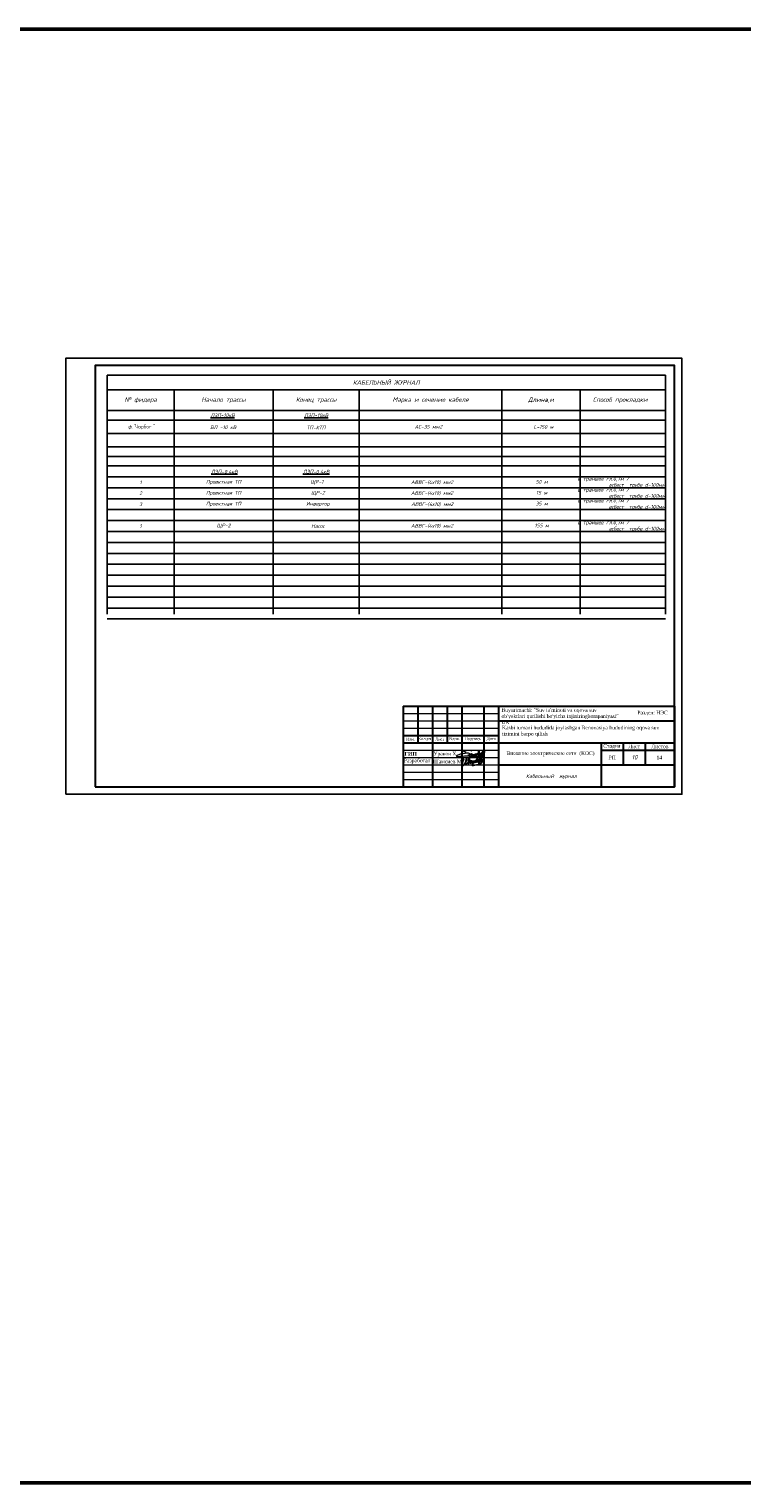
# Model space of a CAD drawing. Header units: metres. Extents: x 703615 to 712205, y 4306166 to 4311183.
# Tile 106 of 256: x 709853 to 710339, y 4306166 to 4307156. Entities that reach past the tile are written whole.
import ezdxf

# ---------------------------------------------------------------- set-up
doc = ezdxf.new("R2010")
doc.units = ezdxf.units.M
doc.header["$LTSCALE"] = 0.5
for name, color, linetype, lineweight in [('Графа', 7, 'Continuous', 30), ('Графа 20', 7, 'Continuous', 20), ('ПЛАН', 250, 'Continuous', 30), ('Слой размерная', 7, 'Continuous', 13), ('Формат', 7, 'Continuous', 25)]:
    doc.layers.add(name, color=color, linetype=linetype, lineweight=lineweight)
doc.layers.add('Таблицы', color=7, linetype='Continuous')
doc.layers.add('Титульный лист', color=7, linetype='Continuous')
doc.styles.add('Arial UPS', font='times.ttf', dxfattribs={"height": 2.5})
doc.styles.add('ISOCPEUR текстовый', font='isocpeur.ttf', dxfattribs={"width": 0.8, "oblique": 15})
doc.styles.get("Standard").update_dxf_attribs({"font": 'times.ttf'})
doc.styles.add('Style-RUSSIAN_1251 I 0.32289', font='isocpeui.ttf')
doc.styles.add('Times new roman', font='timesbd.ttf', dxfattribs={"height": 3})
doc.styles.add('X_ISO', font='isocpeui.ttf')

# ---------------------------------------------------------------- blocks, each defined once
blk = doc.blocks.new('A$C194E077B')
at = {"color": 5, "lineweight": 20}
for points in [[(42, -99), (83, -76), (96, -68), (110, -53), (122, -42), (131, -27), (137, -5), (137, 22), (125, 42), (110, 57), (100, 67), (80, 78), (58, 91), (13, 103), (-19, 112), (-87, 112), (-127, 112), (-231, 105), (-249, 100), (-271, 100), (-317, 88), (-348, 80), (-409, 70), (-436, 66), (-497, 49), (-543, 37), (-617, 24), (-665, 5), (-728, -12), (-787, -37), (-841, -58), (-859, -64), (-880, -77), (-894, -91), (-904, -101), (-904, -112), (-894, -123), (-871, -130), (-840, -134), (-808, -134), (-760, -134), (-737, -134), (-654, -127), (-612, -124), (-491, -116), (-389, -109), (-287, -102), (-158, -97), (-39, -97), (85, -89), (174, -89), (222, -82), (269, -75), (318, -67), (369, -63), (369, -63)], [(-162, 200), (-240, 221), (-364, 241), (-364, 276), (-310, 307), (-248, 324), (-145, 351), (-37, 351), (76, 351), (195, 319), (266, 278)], [(0, 0), (0, -92)], [(41, 2), (41, -98)], [(203, -24), (196, 1), (191, 21), (185, 44), (185, 65), (176, 81), (169, 93), (189, 73), (200, 70), (220, 70), (242, 70), (259, 75), (272, 78), (279, 90), (279, 70), (274, 51), (262, 26), (252, 0), (252, -16), (261, -33), (282, -45), (303, -50), (329, -43), (347, -33), (361, -19), (368, -6), (371, 33), (368, -6), (372, -22), (382, -27), (392, -33), (406, -29), (418, -26), (433, -12), (438, -3), (438, 39), (438, -3), (453, -18), (464, -25), (477, -25), (504, -20), (521, -3), (528, 9), (524, 23), (522, 41), (522, 48), (526, 55), (535, 63), (549, 63), (569, 49), (579, 25), (585, 1), (580, -18), (565, -26), (549, -26), (531, -8), (528, 9)], [(835, 300), (835, -171), (799, -177), (729, -165), (620, -121), (593, -75), (602, -42), (665, -20), (730, 7), (798, 17), (885, 36), (885, 36), (905, 45)], [(593, 2), (615, 20), (621, 30), (635, 45), (637, 70), (635, 45), (635, 19), (646, 1), (664, -10), (680, -10), (701, 0), (705, 13), (705, 35), (699, 66), (686, 94), (680, 122)], [(682, 123), (691, 107), (705, 87), (717, 87)], [(748, 299), (746, -138)], [(898, 116), (898, 60), (906, 31), (917, -11)], [(910, 55), (903, 116)], [(952, -13), (967, 14), (978, 53), (978, 112), (973, 131)], [(962, 114), (967, 97), (978, 53), (987, 20), (1013, 5), (1032, 10), (1061, 39), (1076, 96), (1076, 123), (1074, 180)], [(1064, 182), (1056, 151), (1045, 113), (1045, 80), (1055, 46), (1070, 20), (1088, 9), (1109, 9), (1132, 31), (1138, 57), (1138, 93)]]:
    blk.add_lwpolyline(points, dxfattribs=at)
for centre, radius, start, end in [((681, 122), 1.13, 41.39997, 190.58974), ((901, 116), 2.8, 15.30984, 164.56011), ((899, 54), 10.7, 301.20706, 10.14963), ((979, 116), 16.6, 111.912, 188.61507), ((1068, 178), 5.72, 18.18012, 138.99147), ((935, -4), 19.1, 202.86254, 330.92742)]:
    blk.add_arc(centre, radius, start, end, dxfattribs=at)
blk = doc.blocks.new('подпись')
at = {"color": 5, "lineweight": 25, "ltscale": 100}
for points in [[(0, 0), (-197, 126), (-197, 309), (-123, 591), (567, 1632), (953, 2109), (1273, 2414), (1527, 2589), (1215, 1792), (928, 1029), (653, 301), (452, -351), (337, -1266), (279, -1948), (312, -2490), (402, -2825), (550, -3092), (838, -3149), (1109, -3069), (1379, -2844), (1823, -2349), (2373, -1422), (2702, -820), (3274, 231), (3712, 1254), (3950, 2044), (4122, 2646), (4211, 2957), (4211, 3165), (4040, 3165), (3851, 2974), (3638, 2341), (3506, 1674), (3350, 976), (3274, 231), (3120, -1415), (3120, -1857), (3317, -2036), (3605, -2048), (3851, -1891), (4171, -1590), (4828, -736), (5198, -126), (5526, 553), (5978, 1354), (6150, 1952), (6273, 2417), (6429, 2974), (6479, 3340), (6421, 3531), (6214, 3468), (6044, 3207), (5855, 2707), (5740, 2219), (5543, 1396), (5452, 721), (5411, -824), (5461, -1293), (5617, -1293), (5822, -1224), (5929, -1113), (6273, -759), (6627, -458), (6988, -4), (7045, 320), (6939, 431), (6799, 332), (6709, 53), (6700, -324), (6717, -835), (6955, -991), (7218, -1090), (7530, -1056), (7694, -915), (7834, -793), (8039, -515), (8113, -294), (8146, 53), (8129, 576), (7965, 831), (7710, 907), (7407, 862), (7218, 698), (7054, 351), (7012, -4), (7054, -324), (7210, -671), (7456, -747), (7694, -660), (7883, -515), (8055, -370), (8146, -202), (8211, -4), (8129, 65), (7973, -160), (7990, -469), (8055, -770), (8417, -824), (8712, -759), (8967, -637), (9230, -458), (9509, -225), (9780, -15), (9977, 286), (10034, 629), (9977, 831), (9706, 907), (9468, 785), (9279, 553), (9098, 198), (9041, -149), (9090, -435), (9369, -602), (9706, -648), (9911, -480), (10174, -225), (10420, 42), (10510, 297), (10584, 698), (10568, 919), (10420, 1029), (10207, 976), (10010, 698), (9886, 419), (9854, 19), (9886, -271), (10108, -435), (10412, -458), (10855, -458), (11085, -347), (11274, -149), (11545, 88), (11791, 343), (11865, 530), (11800, 896), (11520, 1098), (11241, 1098), (11052, 907), (10962, 553), (11020, 187), (11274, -191), (11611, -271), (12013, -206), (12284, -46), (12596, 210), (12842, 507), (13056, 896), (13064, 1239), (12933, 1437), (12686, 1510), (12407, 1510), (12169, 1251), (12046, 946), (12071, 358), (12292, 92), (12686, -76), (13105, -8), (13524, 259), (13779, 480), (13959, 751), (13992, 1163), (14008, 1575), (13828, 1742), (13549, 1720), (13302, 1476), (13261, 1174), (13327, 717), (13639, 595), (14017, 648), (14362, 782), (14731, 961), (15125, 1228), (15511, 1540), (15955, 2143), (16685, 3313), (17038, 4339), (17548, 5552), (17580, 6032), (17392, 6143), (17194, 6143), (16833, 5990), (16193, 5479), (15462, 4778), (15068, 4042), (14772, 3424), (14616, 2547), (14575, 1575), (14534, -259), (14624, -1304), (14608, -1571), (14509, -1796), (14378, -1750), (14378, -1449), (14821, 583), (15035, 1498), (15240, 2360), (16053, 5014), (16858, 7447), (17203, 8388), (17548, 9017), (17942, 9475), (18172, 9647), (18574, 9475), (18829, 9334), (19058, 8846), (19149, 8160)], [(14813, -2173), (13228, -2295), (12276, -2455), (10970, -2715), (9780, -2959), (9016, -3058), (8614, -2879), (8515, -2555), (8819, -2032), (9180, -1590), (9599, -1129), (10954, 61), (11537, 782), (12276, 1910), (12785, 2795), (12982, 3378), (13007, 3779), (12842, 4164), (12440, 4484), (11980, 4724), (11052, 4945), (9525, 5029), (7850, 4785), (6725, 4362), (5978, 3759), (5699, 3115), (5715, 2555), (5855, 2131), (6339, 1670), (6963, 1285), (8031, 946), (9985, 480), (11405, 252), (12851, 210), (14312, 153), (14780, 175)], [(14756, 172), (16102, 122), (16866, 194), (17342, 294), (17531, 404), (17416, 522), (16973, 572), (16603, 553), (16119, 435), (15404, 153), (14945, -65), (14608, -267), (14370, -477), (14238, -785), (14206, -1216), (14353, -1502), (14977, -1605), (15593, -1453), (16004, -1266), (16423, -927), (16726, -557), (16907, -175), (17104, 362), (17285, 824), (17531, 1521), (17638, 2009), (17498, 2238), (17104, 2219), (16464, 1842), (15823, 1502), (15437, 1373), (15347, 1350), (15306, 1350)]]:
    blk.add_lwpolyline(points, dxfattribs=at)
blk = doc.blocks.new('shtamp')
at = {"layer": 'Графа'}
for p, q in [((-958.64, -109.4), (-773.64, -109.4)), ((-958.64, -109.4), (-958.64, -164.4)), ((-948.64, -109.4), (-948.64, -134.4)), ((-938.64, -109.4), (-938.64, -164.4)), ((-928.64, -109.4), (-928.64, -134.4)), ((-918.64, -109.4), (-918.64, -164.4)), ((-903.64, -109.4), (-903.64, -164.4)), ((-893.64, -109.4), (-893.64, -164.4)), ((-773.64, -109.4), (-773.64, -164.4)), ((-893.64, -119.4), (-773.64, -119.4)), ((-958.64, -129.4), (-893.64, -129.4)), ((-958.64, -134.4), (-773.64, -134.4)), ((-823.64, -134.4), (-823.64, -164.4)), ((-808.64, -134.4), (-808.64, -149.4)), ((-793.64, -134.4), (-793.64, -149.4)), ((-823.64, -139.4), (-773.64, -139.4)), ((-893.64, -149.4), (-773.64, -149.4)), ((-958.64, -164.4), (-773.64, -164.4))]:
    blk.add_line(p, q, dxfattribs=at)
at = {"layer": 'Графа 20'}
for p, q in [((-958.64, -114.4), (-893.64, -114.4)), ((-958.64, -119.4), (-893.64, -119.4)), ((-958.64, -124.4), (-893.64, -124.4)), ((-958.64, -139.4), (-893.64, -139.4)), ((-958.64, -144.4), (-893.64, -144.4)), ((-958.64, -149.4), (-893.64, -149.4)), ((-958.64, -154.4), (-893.64, -154.4)), ((-958.64, -159.4), (-893.64, -159.4))]:
    blk.add_line(p, q, dxfattribs=at)
at = {"color": 7, "lineweight": 30, "xscale": 0.008941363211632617, "yscale": 0.008941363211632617, "zscale": 0.008941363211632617}
blk.add_blockref('A$C194E077B', (-914.26, -142.47), dxfattribs=at)
at = {"color": 0, "linetype": 'ByBlock', "lineweight": 25, "xscale": 0.0008018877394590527, "yscale": 0.0008018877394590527, "zscale": 0.0008018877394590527}
blk.add_blockref('подпись', (-918.5, -147.47), dxfattribs=at)
at = {"layer": 'ПЛАН', "color": 18, "lineweight": 9, "true_color": 0x000000, "insert": (-957.73, -140.68), "char_height": 2.5, "width": 7.3567, "attachment_point": 1, "line_spacing_factor": 0.6, "style": 'Times new roman'}
blk.add_mtext('ГИП', dxfattribs=at)
at = {"layer": 'Слой размерная', "color": 7, "linetype": 'Continuous', "lineweight": 20, "char_height": 2.5, "attachment_point": 5}
for s, insert, width in [('{\\fISOCPEUR|b1|i1|c204|p34;\\H0.8333x;\\C256; }Раздел: НЭС', (-789.38, -114.18), 21.2008), ('{\\fTimes New Roman|b0|i0|c204|p18;Стадия}', (-816.39, -136.85, -293.72), 20), ('{\\fTimes New Roman|b0|i0|c204|p18;Лист}', (-801.14, -136.85, -293.72), 15), ('{\\fTimes New Roman|b0|i0|c204|p18;Листов}', (-783.64, -136.9, -293.72), 20)]:
    blk.add_mtext(s, dxfattribs=dict(at, insert=insert, width=width))
at = {"layer": 'Слой размерная', "color": 7, "lineweight": 20, "attachment_point": 5}
for s, insert, char_height, width in [('{\\fTimes New Roman|b0|i0|c204|p18;Изм.}', (-953.59, -131.9), 2, 10.0865), ('{\\fTimes New Roman|b0|i0|c204|p18;Кол.уч.}', (-943.59, -131.9), 2, 9.9135), ('{\\fTimes New Roman|b0|i0|c204|p18;Лист}', (-933.64, -131.9), 2, 10), ('{\\fTimes New Roman|b0|i0|c0|p18;N\\fTimes New Roman|b0|i0|c204|p18;док.}', (-923.64, -131.86), 2, 10), ('{\\fTimes New Roman|b0|i0|c204|p18;Подпись}', (-911.14, -131.9), 2, 15), ('{\\fTimes New Roman|b0|i0|c204|p18;Дата}', (-898.64, -131.9), 2, 10), ('{\\fTimes New Roman|b0|i0|c204|p18;РП}', (-816.15, -144.4, -293.72), 2.5, 20), ('14', (-783.99, -144.4, -293.72), 2.5, 20)]:
    blk.add_mtext(s, dxfattribs=dict(at, insert=insert, char_height=char_height, width=width))
at = {"layer": 'Таблицы', "ltscale": 0.6, "insert": (-858.13, -141.89), "char_height": 2.5, "width": 68.985, "attachment_point": 5, "style": 'ISOCPEUR текстовый'}
blk.add_mtext('{\\fTimes New Roman|b0|i0|c204|p18;\\Q0;\\W1;\\C7;Внешние электрические сети\\fTimes New Roman|b0|i0|c0|p18; \\fTimes New Roman|b0|i0|c204|p18; (КОС)}', dxfattribs=at)
at = {"layer": 'Титульный лист', "linetype": 'Continuous', "ltscale": 1000, "char_height": 2.5, "attachment_point": 1, "style": 'Arial UPS'}
for s, insert, width in [('\\pxql;{\\C7;Buyurtmachi: "Suv ta\'minoti va oqova suv ob\'yektlari qurilishi bo\'yicha injiniringkompaniyasi" UK}', (-891.58, -110.81), 80.0407), ('\\pxql;{\\H1.00436x;\\C7;Kasbi tumani hududida joylashgan Renovasiya hududining oqova suv\\Ptizimini barpo\\C256; qilish}', (-891.28, -122.79), 134.0404)]:
    blk.add_mtext(s, dxfattribs=dict(at, insert=insert, width=width))
at = {"layer": 'Формат', "color": 7, "ltscale": 100, "char_height": 2.5, "width": 20, "attachment_point": 5}
for s, insert in [('Разработал', (-949.08, -146.89)), ('Шамсиев М', (-928.43, -147.17)), ('Ураков Х', (-930.18, -142.17))]:
    blk.add_mtext(s, dxfattribs=dict(at, insert=insert))

msp = doc.modelspace()

# ---------------------------------------------------------------- linework, layer by layer
for p, q in [((709905.85, 4306920.53, 321.54), (710286.3, 4306920.53, 321.54)), ((709905.85, 4306920.53, 321.54), (709905.85, 4306757.74, 321.54)), ((710286.3, 4306920.53, 321.54), (710286.3, 4306757.74, 321.54)), ((709905.85, 4306910.45, 321.54), (710286.3, 4306910.45, 321.54)), ((709951.41, 4306910.45, 321.54), (709951.41, 4306757.74, 321.54)), ((710018.91, 4306910.45, 321.54), (710018.91, 4306757.74, 321.54)), ((710077.67, 4306910.45, 321.54), (710077.67, 4306757.74, 321.54)), ((710174.75, 4306910.45, 321.54), (710174.75, 4306757.74, 321.54)), ((710228.26, 4306910.45, 321.54), (710228.26, 4306757.74, 321.54)), ((709905.85, 4306896.4, 321.54), (710286.3, 4306896.4, 321.54)), ((709905.85, 4306889.9, 321.54), (710286.3, 4306889.9, 321.54)), ((709905.85, 4306880.78, 321.54), (710286.3, 4306880.78, 321.54)), ((709905.85, 4306871.66, 321.54), (710286.3, 4306871.66, 321.54)), ((709905.85, 4306865.16, 321.54), (710286.3, 4306865.16, 321.54)), ((709905.85, 4306858.65, 321.54), (710286.3, 4306858.65, 321.54)), ((709905.85, 4306851.21, 321.54), (710286.3, 4306851.21, 321.54)), ((709905.85, 4306843.76, 321.54), (710286.3, 4306843.76, 321.54)), ((709905.85, 4306836.31, 321.54), (710286.3, 4306836.31, 321.54)), ((709905.85, 4306828.87, 321.54), (710286.3, 4306828.87, 321.54)), ((709905.85, 4306821.42, 321.54), (710286.3, 4306821.42, 321.54)), ((709905.85, 4306813.97, 321.54), (710286.3, 4306813.97, 321.54)), ((709905.85, 4306806.53, 321.54), (710286.3, 4306806.53, 321.54)), ((709905.85, 4306799.08, 321.54), (710286.3, 4306799.08, 321.54)), ((709905.85, 4306791.63, 321.54), (710286.3, 4306791.63, 321.54)), ((709905.85, 4306784.19, 321.54), (710286.3, 4306784.19, 321.54)), ((709905.85, 4306776.74, 321.54), (710286.3, 4306776.74, 321.54)), ((709905.85, 4306769.29, 321.54), (710286.3, 4306769.29, 321.54)), ((709905.85, 4306761.85, 321.54), (710286.3, 4306761.85, 321.54)), ((709905.85, 4306754.4, 321.54), (710286.3, 4306754.4, 321.54))]:
    msp.add_line(p, q)
at = {"color": 0, "linetype": 'ByBlock', "lineweight": 25}
for p, q in [((709905.85, 4306896.4, 321.54), (709905.85, 4306889.9, 321.54)), ((709905.85, 4306880.49, 321.54), (709905.85, 4306873.99, 321.54))]:
    msp.add_line(p, q, dxfattribs=at)
at = {"color": 0, "linetype": 'ByBlock', "lineweight": 50}
msp.add_lwpolyline([(703614.91, 4307156.26), (712204.71, 4307156.26), (712204.71, 4306165.84), (703614.91, 4306165.84)], close=True, dxfattribs=at)
at = {"color": 250, "elevation": 321.54}
msp.add_lwpolyline([(709877.57, 4306635.04), (710297.57, 4306635.04), (710297.57, 4306932.04), (709877.57, 4306932.04), (709877.57, 4306635.04)], dxfattribs=at)
at = {"color": 250, "lineweight": 30, "elevation": 321.54}
msp.add_lwpolyline([(709897.57, 4306640.04), (710292.57, 4306640.04), (710292.57, 4306927.04), (709897.57, 4306927.04), (709897.57, 4306640.04)], dxfattribs=at)

# ---------------------------------------------------------------- block references
at = {"color": 1, "lineweight": 50}
msp.add_blockref('shtamp', (711066.21, 4306804.44, 321.54), dxfattribs=at)

# ---------------------------------------------------------------- texts
at = {"linetype": 'ByBlock', "lineweight": 50, "style": 'Style-RUSSIAN_1251 I 0.32289'}
msp.add_text('10', height=3, dxfattribs=at).set_placement((710263.32, 4306658.68, 321.54))
at = {"attachment_point": 5, "style": 'X_ISO'}
for s, insert, char_height, width in [('{\\fISOCPEUR|b1|i1|c204|p34;КАБЕЛЬНЫЙ ЖУРНАЛ}', (710096.07, 4306915.49, 321.54), 3, 380.4241), ('{\\fISOCPEUR|b1|i1|c204|p34;№ фидера }', (709928.63, 4306903.43, 321.54), 3, 45.5285), ('{\\fISOCPEUR|b1|i1|c204|p34;Начало трассы }', (709985.16, 4306903.43, 321.54), 3, 67.4744), ('{\\fISOCPEUR|b1|i1|c204|p34;Конец трассы}', (710048.29, 4306903.43, 321.54), 3, 58.7257), ('{\\fISOCPEUR|b1|i1|c204|p34;Марка и сечение кабеля}', (710126.21, 4306903.43, 321.54), 3, 97.0534), ('{\\fISOCPEUR|b1|i1|c204|p34;Длина,м}', (710201.5, 4306903.43, 321.54), 3, 53.4772), ('{\\fISOCPEUR|b1|i1|c204|p34;\\C256;Способ прокладки}', (710255.52, 4306903.43, 321.54), 3, 58.015), ('{\\fISOCPEUR|b1|i1|c204|p34;\\LЛЭП-10кВ}', (709984.47, 4306893.15, 321.54), 2.5, 67.4744), ('{\\fISOCPEUR|b1|i1|c204|p34;\\LЛЭП-10кВ}', (710048.29, 4306893.15, 321.54), 2.5, 58.7257), ('ф.\'\'{\\fISOCPEUR|b0|i0|c204|p34;\\C0;Чорбог}"', (709928.85, 4306885.12, 321.54), 2.5, 45.5285), ('ВЛ -10 кВ ', (709984.9, 4306884.97, 321.54), 2.5, 58.7257), ('ТП-КТП ', (710048.19, 4306884.74, 321.54), 2.5, 58.7257), ('АС-35 мм2', (710124.75, 4306885.32, 321.54), 2.5, 97.0534), ('L-150 м\\P ', (710203.21, 4306883.12, 321.54), 2.5, 53.4772), ('1', (709928.63, 4306847.48, 321.54), 2.5, 45.5285), ('Проектная ТП', (709985.16, 4306847.48, 321.54), 2.5, 67.4744), ('{\\fISOCPEUR|b1|i1|c204|p34;\\LЛЭП-0,4кВ}', (709985.72, 4306854.46, 321.54), 2.5, 67.4744), ('{\\fISOCPEUR|b1|i1|c204|p34;\\LЛЭП-0,4кВ}', (710048.29, 4306854.46, 321.54), 2.5, 58.7257), ('ЩР-1', (710048.78, 4306847.48, 321.54), 2.5, 58.7257), (' АВВГ-(4х10) мм2', (710126.37, 4306847.48, 321.54), 2.5, 123.0143), ('50 м', (710201.97, 4306847.85, 321.54), 2.5, 53.4772), ('в траншее гл.0,7м /                            асбест  трубе d-100мм', (710257.28, 4306847.48, 321.54), 2.5, 58.015), ('2', (709928.63, 4306840.04, 321.54), 2.5, 45.5285), ('Проектная ТП', (709985.16, 4306840.04, 321.54), 2.5, 67.4744), ('ЩР-2', (710049.44, 4306840.04, 321.54), 2.5, 58.7257), (' АВВГ-(4х10) мм2', (710126.37, 4306840.04, 321.54), 2.5, 123.0143), ('15 м', (710201.97, 4306840.41, 321.54), 2.5, 53.4772), ('в траншее гл.0,7м /                            асбест  трубе d-100мм', (710257.28, 4306840.04, 321.54), 2.5, 58.015), ('3', (709928.63, 4306832.59, 321.54), 2.5, 45.5285), ('Проектная ТП', (709985.16, 4306832.59, 321.54), 2.5, 67.4744), ('Инвертор', (710049.44, 4306832.59, 321.54), 2.5, 58.7257), ('  АВВГ-(4х10) мм2', (710125.66, 4306832.53, 321.54), 2.5, 123.0143), ('35 м', (710201.97, 4306832.96, 321.54), 2.5, 53.4772), ('в траншее гл.0,7м /                            асбест  трубе d-100мм', (710257.28, 4306832.59, 321.54), 2.5, 58.015), ('1', (709928.63, 4306817.7, 321.54), 2.5, 45.5285), ('ЩР-2', (709985.16, 4306817.7, 321.54), 2.5, 67.4744), ('Насос', (710049.44, 4306817.7, 321.54), 2.5, 58.7257), (' АВВГ-(4х10) мм2', (710126.37, 4306817.7, 321.54), 2.5, 123.0143), ('155 м', (710201.97, 4306818.07, 321.54), 2.5, 53.4772), ('в траншее гл.0,7м /                            асбест  трубе d-100мм', (710257.28, 4306817.7, 321.54), 2.5, 58.015)]:
    msp.add_mtext(s, dxfattribs=dict(at, insert=insert, char_height=char_height, width=width))
at = {"layer": 'Таблицы', "lineweight": 25, "ltscale": 0.6, "insert": (710208.66, 4306647.02, 321.54), "char_height": 2.5, "width": 67.2372, "attachment_point": 5, "style": 'X_ISO'}
msp.add_mtext('{\\C7;Кабельный  журнал}', dxfattribs=at)

doc.saveas('drawing.dxf')
